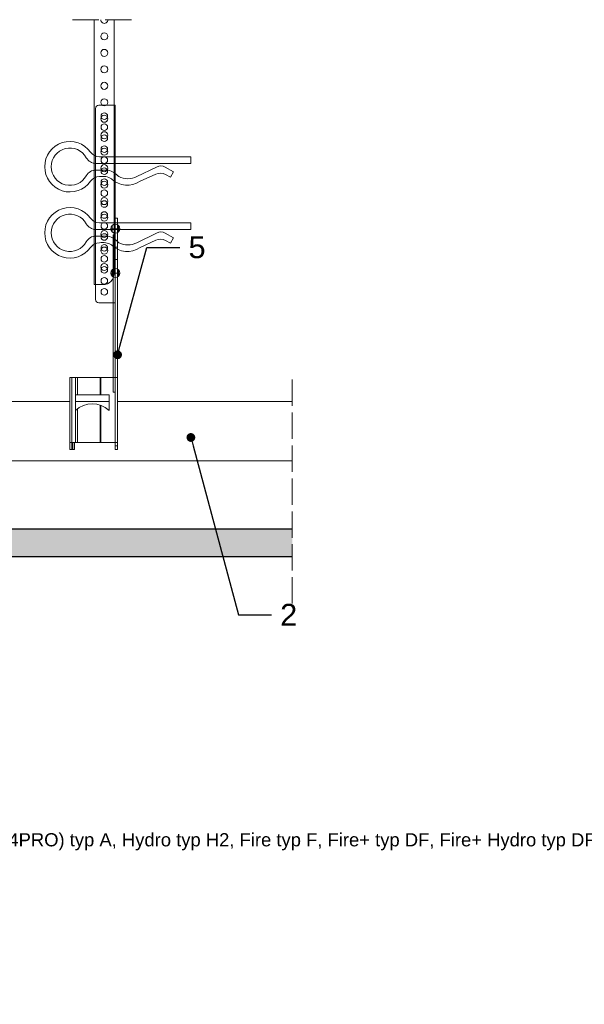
# Model space of a CAD drawing. Header units: millimetres. Extents: x 1985 to 2530, y 1182 to 1630.
import ezdxf
from ezdxf import colors
from ezdxf.entities.mleader import LeaderData, LeaderLine
from ezdxf.math import Vec2, Vec3

# ---------------------------------------------------------------- set-up
doc = ezdxf.new("R2010")
doc.units = ezdxf.units.MM
doc.linetypes.add('ACAD_ISO02W100', pattern=[15, 12, -3])
for name, color, linetype, lineweight in [('_RIGIPS AKCESORIA', 7, 'Continuous', 18), ('_RIGIPS G-K', 7, 'Continuous', 25), ('_RIGIPS PROFIL', 7, 'Continuous', 18), ('PRZERYWANA', 7, 'ACAD_ISO02W100', 9)]:
    doc.layers.add(name, color=color, linetype=linetype, lineweight=lineweight)
doc.styles.get("Standard").update_dxf_attribs({"font": 'arial.ttf'})

# ---------------------------------------------------------------- blocks, each defined once
blk = doc.blocks.new('wieszak noniuszowy bok')
at = {"layer": '_RIGIPS AKCESORIA', "lineweight": 0}
for p, q in [((1390.979778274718, 5092.864649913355), (1390.979778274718, 5179.864649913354)), ((1392.479778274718, 5181.364649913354), (1399.979778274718, 5181.364649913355)), ((1399.979778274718, 5024.654332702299), (1399.979778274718, 5181.364649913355)), ((1399.979778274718, 5129.949621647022), (1399.971590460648, 5129.949621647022)), ((1399.979778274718, 5129.949621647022), (1401.003255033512, 5129.949621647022)), ((1401.003255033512, 5129.949621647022), (1400.995067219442, 5129.949621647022)), ((1401.003255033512, 5129.949621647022), (1401.003255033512, 5024.654332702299)), ((1398.538722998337, 5126.582724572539), (1398.538722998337, 5123.652219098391)), ((1399.979778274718, 5126.060409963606), (1399.979778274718, 5102.020987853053)), ((1401.4208335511, 5126.582724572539), (1401.4208335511, 5123.652219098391)), ((1398.964489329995, 5122.277639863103), (1399.979778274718, 5122.277639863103)), ((1398.964489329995, 5122.277639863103), (1399.979778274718, 5122.277639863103)), ((1398.964489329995, 5122.277639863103), (1398.964489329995, 5050.724332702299)), ((1399.979778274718, 5116.660799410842), (1401.003255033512, 5116.660799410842)), ((1399.979778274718, 5116.62804815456), (1399.979778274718, 5116.660799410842)), ((1399.979778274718, 5116.660799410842), (1399.979778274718, 5116.62804815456)), ((1399.979778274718, 5116.61986034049), (1399.979778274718, 5116.62804815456)), ((1399.979778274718, 5116.62804815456), (1399.979778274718, 5116.562545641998)), ((1399.979778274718, 5116.546170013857), (1399.979778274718, 5116.62804815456)), ((1399.979778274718, 5116.62804815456), (1399.979778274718, 5116.546170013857)), ((1399.979778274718, 5116.554357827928), (1399.979778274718, 5116.61986034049)), ((1399.979778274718, 5116.562545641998), (1399.979778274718, 5116.431540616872)), ((1399.979778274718, 5116.423352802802), (1399.979778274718, 5116.554357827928)), ((1399.979778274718, 5116.406977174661), (1399.979778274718, 5116.546170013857)), ((1399.979778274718, 5116.546170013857), (1399.979778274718, 5116.406977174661)), ((1399.979778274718, 5116.431540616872), (1399.979778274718, 5116.251408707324)), ((1399.979778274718, 5116.235033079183), (1399.979778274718, 5116.423352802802)), ((1399.979778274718, 5116.210469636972), (1399.979778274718, 5116.406977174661)), ((1399.979778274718, 5116.406977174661), (1399.979778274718, 5116.210469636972)), ((1399.979778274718, 5116.251408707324), (1399.979778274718, 5116.013962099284)), ((1399.979778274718, 5115.997586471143), (1399.979778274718, 5116.235033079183)), ((1399.979778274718, 5115.973023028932), (1399.979778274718, 5116.210469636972)), ((1399.979778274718, 5116.210469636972), (1399.979778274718, 5115.973023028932)), ((1399.979778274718, 5116.013962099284), (1399.979778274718, 5115.735576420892)), ((1399.979778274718, 5115.711012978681), (1399.979778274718, 5115.997586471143)), ((1399.979778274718, 5115.68644953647), (1399.979778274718, 5115.973023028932)), ((1399.979778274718, 5115.973023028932), (1399.979778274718, 5115.68644953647)), ((1399.979778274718, 5115.735576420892), (1399.979778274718, 5115.408063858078)), ((1399.979778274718, 5115.383500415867), (1399.979778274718, 5115.711012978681)), ((1399.979778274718, 5115.367124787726), (1399.979778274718, 5115.68644953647)), ((1399.979778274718, 5115.68644953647), (1399.979778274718, 5115.367124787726)), ((1399.979778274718, 5115.408063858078), (1399.979778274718, 5115.047800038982)), ((1399.979778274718, 5115.023236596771), (1399.979778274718, 5115.383500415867)), ((1399.979778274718, 5115.015048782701), (1399.979778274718, 5115.367124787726)), ((1399.979778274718, 5115.367124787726), (1399.979778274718, 5115.015048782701)), ((1399.979778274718, 5115.047800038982), (1399.979778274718, 5114.671160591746)), ((1399.979778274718, 5114.646597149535), (1399.979778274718, 5115.023236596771)), ((1399.979778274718, 5114.638409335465), (1399.979778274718, 5115.015048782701)), ((1399.979778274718, 5115.015048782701), (1399.979778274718, 5114.638409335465)), ((1399.979778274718, 5114.671160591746), (1399.979778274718, 5114.278145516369)), ((1399.979778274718, 5114.245394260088), (1399.979778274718, 5114.646597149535)), ((1399.979778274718, 5114.245394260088), (1399.979778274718, 5114.638409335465)), ((1399.979778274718, 5114.638409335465), (1399.979778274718, 5114.245394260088)), ((1399.979778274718, 5114.278145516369), (1399.979778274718, 5113.876942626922)), ((1399.979778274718, 5113.852379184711), (1399.979778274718, 5114.245394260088)), ((1399.979778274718, 5113.844191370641), (1399.979778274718, 5114.245394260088)), ((1399.979778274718, 5114.245394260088), (1399.979778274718, 5113.844191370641)), ((1399.979778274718, 5113.876942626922), (1399.979778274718, 5113.483927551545)), ((1399.979778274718, 5113.459364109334), (1399.979778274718, 5113.852379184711)), ((1399.979778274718, 5113.844191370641), (1399.979778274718, 5113.442988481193)), ((1399.979778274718, 5113.442988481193), (1399.979778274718, 5113.844191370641)), ((1399.979778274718, 5113.483927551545), (1399.979778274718, 5113.099100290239)), ((1399.979778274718, 5113.074536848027), (1399.979778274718, 5113.459364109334)), ((1399.979778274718, 5113.442988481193), (1399.979778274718, 5113.058161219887)), ((1399.979778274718, 5113.058161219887), (1399.979778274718, 5113.442988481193)), ((1399.979778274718, 5113.099100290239), (1399.979778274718, 5112.747024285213)), ((1399.979778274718, 5112.722460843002), (1399.979778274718, 5113.074536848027)), ((1399.979778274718, 5113.058161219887), (1399.979778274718, 5112.681521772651)), ((1399.979778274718, 5112.681521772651), (1399.979778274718, 5113.058161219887)), ((1399.979778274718, 5112.747024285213), (1399.979778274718, 5112.4195117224)), ((1399.979778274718, 5112.403136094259), (1399.979778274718, 5112.722460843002)), ((1399.979778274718, 5112.681521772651), (1399.979778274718, 5112.329445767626)), ((1399.979778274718, 5112.329445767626), (1399.979778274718, 5112.681521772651)), ((1399.979778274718, 5112.4195117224), (1399.979778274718, 5112.141126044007)), ((1399.979778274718, 5112.124750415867), (1399.979778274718, 5112.403136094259)), ((1399.979778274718, 5112.329445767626), (1399.979778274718, 5112.001933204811)), ((1399.979778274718, 5112.001933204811), (1399.979778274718, 5112.329445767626)), ((1399.979778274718, 5112.141126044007), (1399.979778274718, 5111.903679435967)), ((1399.979778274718, 5111.887303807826), (1399.979778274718, 5112.124750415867)), ((1399.979778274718, 5112.001933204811), (1399.979778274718, 5111.72354752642)), ((1399.979778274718, 5111.72354752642), (1399.979778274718, 5112.001933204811)), ((1399.979778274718, 5111.903679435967), (1399.979778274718, 5111.72354752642)), ((1399.979778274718, 5111.71535971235), (1399.979778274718, 5111.887303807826)), ((1399.979778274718, 5111.72354752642), (1399.979778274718, 5111.600730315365)), ((1399.979778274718, 5111.72354752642), (1399.979778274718, 5111.477913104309)), ((1399.979778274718, 5111.477913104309), (1399.979778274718, 5111.72354752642)), ((1399.979778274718, 5111.592542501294), (1399.979778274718, 5111.71535971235)), ((1399.979778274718, 5111.600730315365), (1399.979778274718, 5111.535227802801)), ((1399.979778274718, 5111.527039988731), (1399.979778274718, 5111.592542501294)), ((1399.979778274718, 5111.535227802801), (1399.979778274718, 5111.527039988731)), ((1399.979778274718, 5111.477913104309), (1399.979778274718, 5111.289593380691)), ((1399.979778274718, 5111.289593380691), (1399.979778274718, 5111.477913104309)), ((1399.979778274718, 5111.289593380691), (1399.979778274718, 5111.150400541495)), ((1399.979778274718, 5111.150400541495), (1399.979778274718, 5111.289593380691)), ((1399.979778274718, 5111.150400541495), (1399.979778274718, 5111.060334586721)), ((1399.979778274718, 5111.060334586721), (1399.979778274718, 5111.150400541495)), ((1399.979778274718, 5111.060334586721), (1399.979778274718, 5111.03577114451)), ((1399.979778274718, 5111.03577114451), (1399.979778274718, 5111.060334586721)), ((1399.979778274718, 5111.03577114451), (1401.003255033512, 5111.03577114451)), ((1398.538722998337, 5106.423062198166), (1398.538722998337, 5103.492556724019)), ((1401.4208335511, 5106.423062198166), (1401.4208335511, 5103.492556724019)), ((1399.979778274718, 5102.020987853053), (1399.979778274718, 5102.102865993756)), ((1399.979778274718, 5091.364649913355), (1392.479778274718, 5091.364649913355)), ((1400.978691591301, 5057.364649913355), (1379.240045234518, 5057.364649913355)), ((1379.240045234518, 5057.364649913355), (1379.240045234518, 5024.654332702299)), ((1380.124329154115, 5057.364649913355), (1380.124329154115, 5024.654332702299)), ((1381.901084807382, 5057.364649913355), (1381.901084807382, 5049.496160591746)), ((1382.78536872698, 5057.364649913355), (1382.78536872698, 5049.496160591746)), ((1393.134765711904, 5057.364649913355), (1393.134765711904, 5049.496160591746)), ((1393.396775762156, 5057.364649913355), (1393.396775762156, 5049.496160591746)), ((1400.978691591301, 5057.364649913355), (1401.003255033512, 5057.364649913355)), ((1401.003255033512, 5057.364649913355), (1400.978691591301, 5057.364649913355)), ((1381.811018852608, 5042.348198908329), (1381.811018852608, 5049.496160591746)), ((1397.138606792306, 5049.496160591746), (1381.811018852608, 5049.496160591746)), ((1397.138606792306, 5042.348198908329), (1397.138606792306, 5049.496160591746)), ((1398.964489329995, 5050.724332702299), (1399.979778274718, 5050.724332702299)), ((1393.134765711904, 5044.788167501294), (1393.134765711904, 5027.716575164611)), ((1393.396775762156, 5044.68991373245), (1393.396775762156, 5027.716575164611)), ((1381.901084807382, 5042.430077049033), (1381.901084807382, 5027.716575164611)), ((1382.78536872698, 5043.175168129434), (1382.78536872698, 5027.716575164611)), ((1379.240045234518, 5027.716575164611), (1401.003255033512, 5027.716575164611)), ((1380.574658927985, 5027.716575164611), (1380.574658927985, 5024.654332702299)), ((1381.458942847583, 5024.654332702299), (1381.458942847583, 5027.716575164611)), ((1379.240045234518, 5024.654332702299), (1381.458942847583, 5024.654332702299)), ((1399.979778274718, 5026.185453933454), (1401.003255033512, 5026.185453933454)), ((1401.003255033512, 5024.654332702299), (1399.979778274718, 5024.654332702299))]:
    blk.add_line(p, q, dxfattribs=at)
at = {"layer": '_RIGIPS AKCESORIA'}
for p, q in [((1397.92463694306, 5125.117471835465), (1402.034919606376, 5125.117471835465)), ((1397.92463694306, 5104.957809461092), (1402.034919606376, 5104.957809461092))]:
    blk.add_line(p, q, dxfattribs=at)
for centre, radius in [((1394.979778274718, 5176.364649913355), 1.5), ((1394.979778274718, 5171.364649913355), 1.5), ((1394.979778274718, 5166.364649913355), 1.5), ((1394.979778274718, 5161.364649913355), 1.5), ((1394.979778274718, 5156.364649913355), 1.5), ((1394.979778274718, 5151.364649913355), 1.5), ((1394.979778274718, 5146.364649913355), 1.5), ((1394.979778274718, 5141.364649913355), 1.5), ((1394.979778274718, 5136.364649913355), 1.5), ((1394.979778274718, 5131.364649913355), 1.5), ((1394.979778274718, 5126.364649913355), 1.5), ((1399.979778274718, 5125.117471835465), 2.055141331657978), ((1394.979778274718, 5121.364649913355), 1.5), ((1394.979778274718, 5116.364649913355), 1.5), ((1394.979778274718, 5111.364649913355), 1.5), ((1394.979778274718, 5106.364649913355), 1.5), ((1399.979778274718, 5104.957809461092), 2.055141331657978), ((1394.979778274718, 5101.364649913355), 1.5), ((1394.979778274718, 5096.364649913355), 1.5)]:
    blk.add_circle(centre, radius, dxfattribs=at)
at = {"layer": '_RIGIPS AKCESORIA', "lineweight": 0}
for centre, start, end in [((1392.479778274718, 5179.864649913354), 90, 180), ((1392.479778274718, 5092.864649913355), 180, 270)]:
    blk.add_arc(centre, 1.5, start, end, dxfattribs=at)
at = {"layer": '_RIGIPS AKCESORIA'}
blk.add_arc((1389.476301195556, 5034.289326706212), 11.12008759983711, 46.4449792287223, 133.4017416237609, dxfattribs=at)
blk = doc.blocks.new('klamra')
at = {"layer": '_RIGIPS AKCESORIA'}
for p, q in [((6831.190054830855, 2764.924384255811), (6831.190054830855, 2808.192224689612)), ((6834.190054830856, 2802.924384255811), (6834.190054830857, 2808.192224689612)), ((6828.190054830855, 2764.924384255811), (6828.190054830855, 2806.53364669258)), ((6832.86632453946, 2780.546256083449), (6837.190054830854, 2789.56548531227)), ((6839.312230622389, 2788.090838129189), (6836.058524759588, 2780.947617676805)), ((6832.859927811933, 2776.627964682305), (6834.998190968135, 2772.924384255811)), ((6836.188357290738, 2776.538285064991), (6837.376269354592, 2774.291128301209)), ((6834.998190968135, 2772.924384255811), (6837.376269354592, 2774.291128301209)), ((6831.190054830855, 2764.924384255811), (6828.190054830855, 2764.924384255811))]:
    blk.add_line(p, q, dxfattribs=at)
for centre, radius, start, end in [((6832.690054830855, 2820.024384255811), 11.5, 305.1527029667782, 234.8472970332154), ((6832.690054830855, 2820.024384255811), 8.5, 298.782204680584, 241.2177953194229), ((6826.190054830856, 2808.192224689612), 5, 0, 61.21779531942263), ((6839.190054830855, 2808.192224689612), 5, 118.7822046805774, 180), ((6823.190054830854, 2806.53364669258), 5, 0, 54.84729703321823), ((6842.190054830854, 2806.533646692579), 5, 125.1527029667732, 180), ((6843.92533520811, 2805.322497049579), 10.09133165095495, 195.265285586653, 228.1308059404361), ((6845.233969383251, 2805.179419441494), 8.157113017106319, 170.4436251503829, 210.2846897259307), ((6831.190054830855, 2793.924384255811), 10, 324.3131642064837, 45.57299599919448), ((6829.226390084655, 2793.686632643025), 8.966817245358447, 332.6387142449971, 27.36128575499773), ((6835.872456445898, 2778.582197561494), 3.590871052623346, 146.8413769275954, 212.9715491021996), ((6840.60872698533, 2778.875020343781), 5, 155.5109413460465, 207.8622255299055)]:
    blk.add_arc(centre, radius, start, end, dxfattribs=at)
blk = doc.blocks.new('noniusz uciety')
at = {"layer": '_RIGIPS AKCESORIA'}
for p, q in [((1663.332796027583, 1509.334425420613), (1663.332796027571, 1629.951364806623)), ((1672.332796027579, 1514.334425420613), (1672.332796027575, 1629.951364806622)), ((1667.332796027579, 1509.334425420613), (1663.332796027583, 1509.334425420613))]:
    blk.add_line(p, q, dxfattribs=at)
for centre in [(1667.876131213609, 1622.336509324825), (1667.876131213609, 1614.836509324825), (1667.876131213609, 1607.336509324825), (1667.876131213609, 1599.836509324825), (1667.876131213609, 1592.336509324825), (1667.876131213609, 1584.836509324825), (1667.876131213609, 1577.336509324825), (1667.876131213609, 1569.836509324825), (1667.876131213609, 1562.336509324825), (1667.876131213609, 1554.836509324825), (1667.876131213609, 1547.336509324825), (1667.876131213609, 1539.836509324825), (1667.876131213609, 1532.336509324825), (1667.876131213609, 1524.836509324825), (1667.876131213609, 1517.336509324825)]:
    blk.add_circle(centre, 1.6, dxfattribs=at)
for centre, radius, start, end in [((1667.876131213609, 1629.836509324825), 1.6, 175.8835004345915, 4.116499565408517), ((1667.332796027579, 1514.334425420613), 5, 270, 0)]:
    blk.add_arc(centre, radius, start, end, dxfattribs=at)
blk = doc.blocks.new('_Dot')
at = {"color": 0, "linetype": 'ByBlock', "lineweight": -2}
blk.add_line((-0.5, 0), (-1, 0), dxfattribs=at)
at = {"color": 0, "linetype": 'ByBlock', "const_width": 0.5}
blk.add_lwpolyline([(-0.25, 0, 1), (0.25, 0, 1)], format="xyb", close=True, dxfattribs=at)

msp = doc.modelspace()

# ---------------------------------------------------------------- hatches: boundary and pattern name
at = {"layer": '_RIGIPS G-K'}
h = msp.add_hatch(dxfattribs=at)
h.set_pattern_fill('DOTS', color=256, scale=2, angle=225, style=0)
h.set_pattern_definition([(225, (477.0000000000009, -0.9000000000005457), (1.122532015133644, -3.367596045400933), [0, -3.175])])
h.paths.add_polyline_path([(2397.203357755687, 1385.551364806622), (2397.203357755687, 1398.051364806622), (2067.203357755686, 1398.051364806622), (2067.203357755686, 1385.551364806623)])

# ---------------------------------------------------------------- linework, layer by layer
for p, q in [((2067.203357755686, 1398.051364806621), (2397.203357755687, 1398.051364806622)), ((2067.203357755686, 1385.551364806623), (2397.203357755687, 1385.551364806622))]:
    msp.add_line(p, q, dxfattribs=at)
at = {"layer": '_RIGIPS PROFIL'}
for p, q in [((2295.890340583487, 1456.051364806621), (2219.703357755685, 1456.051364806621)), ((2313.788902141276, 1456.051364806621), (2298.461314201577, 1456.051364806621)), ((2397.203357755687, 1456.051364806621), (2317.653550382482, 1456.051364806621)), ((2397.203357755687, 1429.051364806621), (2219.703357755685, 1429.051364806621))]:
    msp.add_line(p, q, dxfattribs=at)
at = {"layer": 'PRZERYWANA'}
for p, q in [((2297.067530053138, 1629.951364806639), (2326.067530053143, 1629.951364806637)), ((2397.203357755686, 1466.051364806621), (2397.203357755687, 1363.951364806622))]:
    msp.add_line(p, q, dxfattribs=at)

# ---------------------------------------------------------------- block references
msp.add_blockref('wieszak noniuszowy bok', (916.6502953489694, -3590.358039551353))
at = {"xscale": -1, "rotation": 90}
for p in [(5116.000559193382, 8395.691048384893), (5116.000559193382, 8365.594339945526)]:
    msp.add_blockref('klamra', p, dxfattribs=at)
at = {"layer": '_RIGIPS G-K'}
msp.add_blockref('noniusz uciety', (643.7347340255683, -4.547473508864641e-13), dxfattribs=at)

# ---------------------------------------------------------------- texts
at = {"layer": '_RIGIPS G-K', "insert": (2053.684866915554, 1259.507484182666), "char_height": 6, "attachment_point": 1}
msp.add_mtext_dynamic_manual_height_columns('1. Opłytowanie z płyty gipsowo-kartonowej RIGIPS PRO (4PRO) typ A, Hydro typ H2, Fire typ F, Fire+ typ DF, Fire+ Hydro typ DFH2\\P2. Profil sufitowy RIGIPS CD 60 ULTRASTIL -główny\\P3. Profil sufitowy RIGIPS CD 60 ULTRASTIL -nośny\\P4. Łącznik krzyżowy\\P5. Wieszak\\P6. Półnarożnik aluminiowy\\P7. Kit elastyczny', width=499.1474648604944, gutter_width=12.5, heights=[0], dxfattribs=at)

# ---------------------------------------------------------------- leaders
at = {"layer": '_RIGIPS G-K'}
ml = msp.add_multileader_mtext('Standard', dxfattribs=at)
ml.set_content('5', color=256)
ml.set_leader_properties()
ml.set_arrow_properties(name='DOT')
ml.build(insert=Vec2(0, 0))
ml.multileader.update_dxf_attribs({"dogleg_length": 15})
ctx = ml.context
ctx.base_point, ctx.char_height, ctx.landing_gap_size, ctx.plane_origin = Vec3(2345.967426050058, 1526.267029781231), 10, 4, Vec3(2295.970924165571, 1395.658306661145)
notes = []
notes.append((ctx, [(0, (1, 1, 0), (2330.967426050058, 1526.267029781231), (1, 0), 15, [(0, [(2317.653550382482, 1477.366991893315)], 0, [])])]))
ctx.mtext.insert, ctx.mtext.flow_direction = Vec3(2349.967426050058, 1531.352295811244), 5
ml = msp.add_multileader_mtext('Standard', dxfattribs=at)
ml.set_content('2', color=256)
ml.set_leader_properties()
ml.set_arrow_properties(name='DOT')
ml.build(insert=Vec2(0, 0))
ml.multileader.update_dxf_attribs({"dogleg_length": 15})
ctx = ml.context
ctx.base_point, ctx.char_height, ctx.landing_gap_size, ctx.plane_origin = Vec3(2387.672849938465, 1358.940024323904), 10, 4, Vec3(2337.676348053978, 1489.548747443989)
notes.append((ctx, [(0, (1, 1, 0), (2372.672849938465, 1358.940024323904), (1, 0), 15, [(0, [(2351.034078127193, 1439.701809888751)], 0, [])])]))
ctx.mtext.insert, ctx.mtext.flow_direction = Vec3(2391.672849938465, 1363.940024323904), 5
for ctx, leaders in notes:
    for number, flags, end, landing, length, lines in leaders:
        leader = LeaderData()
        leader.index, (leader.has_last_leader_line, leader.has_dogleg_vector, leader.attachment_direction) = number, flags
        leader.last_leader_point, leader.dogleg_vector, leader.dogleg_length = Vec3(end), Vec3(landing), length
        for number, points, colour, breaks in lines:
            line = LeaderLine()
            line.index, line.vertices, line.color, line.breaks = number, Vec3.list(points), colors.encode_raw_color(colour), breaks
            leader.lines.append(line)
        ctx.leaders.append(leader)

doc.saveas('drawing.dxf')
